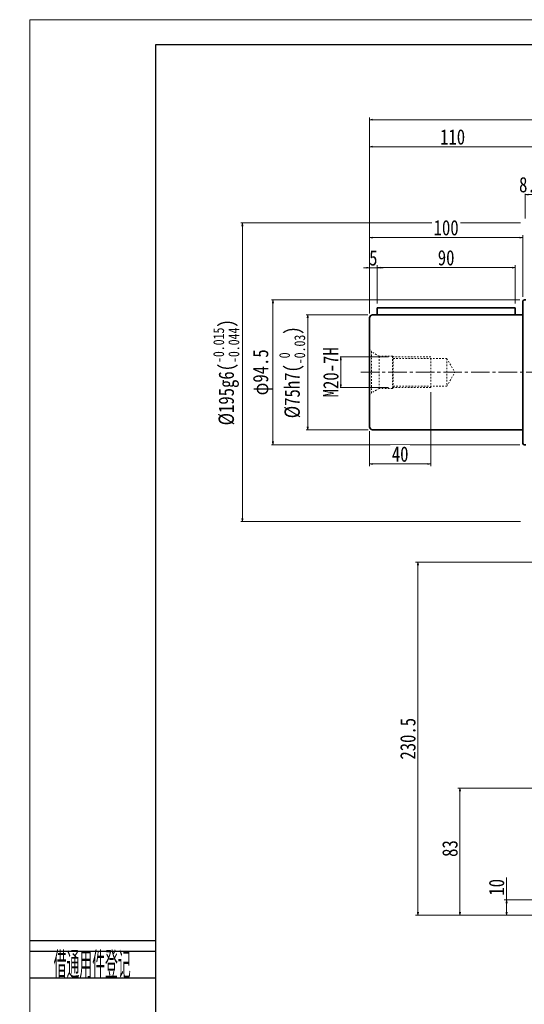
# Model space of a CAD drawing. Header units: millimetres. Extents: x -42 to 1349, y 12 to 985.
# Tile 2 of 5: x -42 to 287, y 343 to 985. Entities that reach past the tile are written whole.
import ezdxf
from ezdxf.enums import TextEntityAlignment as Align

# ---------------------------------------------------------------- set-up
doc = ezdxf.new("R2010")
doc.units = ezdxf.units.MM
doc.linetypes.add('点画线', pattern=[18, 12, -2, 2, -2])
doc.linetypes.add('虚线', pattern=[2, 1, -1])
doc.layers.add('2细线层', color=4, linetype='Continuous')
doc.layers.add('6文字层', color=3, linetype='Continuous')
for name, color, linetype, lineweight in [('中心线层', 1, '点画线', 18), ('图框_外框线', 7, 'Continuous', 18), ('尺寸线层', 3, 'Continuous', 18), ('粗实线层', 7, 'Continuous', 35), ('虚线层', 6, '虚线', 18)]:
    doc.layers.add(name, color=color, linetype=linetype, lineweight=lineweight)
doc.styles.add('PC_TEXTSTYLE', font='ISOCP.SHX', dxfattribs={"width": 0.707, "bigfont": 'GBCBIG.SHX'})
doc.styles.add('宋体', font='SimSun.ttf', dxfattribs={"width": 0.8})
doc.dimstyles.new('A水平标注$0', dxfattribs={"dimtxt": 3.5, "dimasz": 2, "dimexe": 1.5, "dimexo": 3, "dimgap": 1.1, "dimtad": 1, "dimtoh": 1, "dimdec": 4, "dimdsep": 46, "dimtxsty": '宋体', "dimblk": 'OPEN', "dimcen": 3, "dimclrd": 3, "dimclre": 3, "dimclrt": 6, "dimadec": 0, "dimazin": 0, "dimtm": 1e-09, "dimtfac": 1, "dimtdec": 4, "dimtix": 1, "dimtmove": 0, "dimatfit": 3, "dimldrblk": 'OPEN', "dimfxl": 0, "dimlwd": 13, "dimlwe": 13, "dimarcsym": 0})
doc.dimstyles.new('D直径标注φ25', dxfattribs={"dimtxt": 3.5, "dimasz": 2, "dimexe": 1, "dimexo": 3, "dimtad": 1, "dimtoh": 1, "dimdec": 1, "dimdsep": 46, "dimtxsty": '宋体', "dimblk": 'OPEN', "dimcen": 3, "dimclrd": 3, "dimclre": 3, "dimclrt": 130, "dimadec": 0, "dimazin": 0, "dimtm": 1e-09, "dimtfac": 1, "dimtdec": 1, "dimtmove": 0, "dimatfit": 0, "dimldrblk": 'OPEN', "dimfxl": 0, "dimlwd": 13, "dimlwe": 13, "dimarcsym": 0})
doc.dimstyles.new('螺孔(M8-7H)', dxfattribs={"dimtxt": 3.5, "dimasz": 2, "dimexe": 1.25, "dimexo": 3, "dimtad": 1, "dimtoh": 1, "dimdec": 4, "dimdsep": 46, "dimtxsty": '宋体', "dimblk": 'OPEN', "dimcen": 3, "dimclrd": 3, "dimclre": 3, "dimclrt": 2, "dimadec": 0, "dimazin": 0, "dimtm": 1e-09, "dimtfac": 1, "dimtdec": 4, "dimtmove": 0, "dimatfit": 3, "dimldrblk": 'OPEN', "dimfxl": 0, "dimlwd": 9, "dimlwe": 9, "dimarcsym": 0})

# ---------------------------------------------------------------- blocks, each defined once
blk = doc.blocks.new('_Open')
at = {"color": 0, "linetype": 'ByBlock', "lineweight": -2}
for p, q in [((-1, 0.17), (0, 0)), ((-1, -0.17), (0, 0)), ((0, 0), (-1, 0))]:
    blk.add_line(p, q, dxfattribs=at)
blk = doc.blocks.new('*D34')
at = {"layer": 'Defpoints', "color": 0, "transparency": 16777216}
for p in [(188.44, 792.68), (146.18, 717.68), (188.54, 717.68)]:
    blk.add_point(p, dxfattribs=at)
at = {"layer": '尺寸线层', "color": 3, "lineweight": 13, "transparency": 16777216}
for p, q in [((185.44, 792.68), (145.18, 792.68)), ((146.18, 790.68), (146.18, 719.68)), ((185.54, 717.68), (145.18, 717.68))]:
    blk.add_line(p, q, dxfattribs=at)
at = {"layer": '尺寸线层', "color": 3, "lineweight": 13, "transparency": 16777216, "xscale": 2, "yscale": 2, "zscale": 2}
for p, rotation in [((146.18, 792.68), 90), ((146.18, 717.68), 270)]:
    blk.add_blockref('_Open', p, dxfattribs=dict(at, rotation=rotation))
at = {"layer": '尺寸线层', "color": 130, "transparency": 16777216, "insert": (135.95, 755.18), "char_height": 10, "attachment_point": 5, "rotation": 90, "style": '宋体'}
blk.add_mtext('{\\A1;\\A1;%%C75h7({\\H0.707107x;\\S 0^ -0.03;})}', dxfattribs=at)
blk = doc.blocks.new('*D35')
at = {"layer": 'Defpoints', "color": 0, "transparency": 16777216}
for p in [(287.44, 802.43), (123.45, 707.93), (287.44, 707.93)]:
    blk.add_point(p, dxfattribs=at)
at = {"layer": '尺寸线层', "color": 3, "lineweight": 13, "transparency": 16777216}
for p, q in [((284.44, 802.43), (122.45, 802.43)), ((123.45, 800.43), (123.45, 709.93)), ((284.44, 707.93), (122.45, 707.93))]:
    blk.add_line(p, q, dxfattribs=at)
at = {"layer": '尺寸线层', "color": 3, "lineweight": 13, "transparency": 16777216, "xscale": 2, "yscale": 2, "zscale": 2}
for p, rotation in [((123.45, 802.43), 90), ((123.45, 707.93), 270)]:
    blk.add_blockref('_Open', p, dxfattribs=dict(at, rotation=rotation))
at = {"layer": '尺寸线层', "color": 130, "transparency": 16777216, "insert": (116.73, 755.18), "char_height": 10, "attachment_point": 5, "rotation": 90, "style": '宋体'}
blk.add_mtext('φ94.5', dxfattribs=at)
blk = doc.blocks.new('*D36')
at = {"layer": 'Defpoints', "color": 0, "transparency": 16777216}
for p in [(287.94, 852.68), (103.51, 657.68), (287.94, 657.68)]:
    blk.add_point(p, dxfattribs=at)
at = {"layer": '尺寸线层', "color": 3, "lineweight": 13, "transparency": 16777216}
for p, q in [((284.94, 852.68), (102.51, 852.68)), ((103.51, 850.68), (103.51, 659.68)), ((284.94, 657.68), (102.51, 657.68))]:
    blk.add_line(p, q, dxfattribs=at)
at = {"layer": '尺寸线层', "color": 3, "lineweight": 13, "transparency": 16777216, "xscale": 2, "yscale": 2, "zscale": 2}
for p, rotation in [((103.51, 852.68), 90), ((103.51, 657.68), 270)]:
    blk.add_blockref('_Open', p, dxfattribs=dict(at, rotation=rotation))
at = {"layer": '尺寸线层', "color": 130, "transparency": 16777216, "insert": (92.97, 755.18), "char_height": 10, "attachment_point": 5, "rotation": 90, "style": '宋体'}
blk.add_mtext('{\\A1;\\A1;%%C195g6({\\H0.707107x;\\S-0.015^ -0.044;})}', dxfattribs=at)
blk = doc.blocks.new('*D38')
at = {"layer": 'Defpoints', "color": 0, "transparency": 16777216}
for p in [(186.44, 920.04), (186.44, 790.68), (588.44, 790.68)]:
    blk.add_point(p, dxfattribs=at)
at = {"layer": '尺寸线层', "color": 3, "lineweight": 13, "transparency": 16777216}
for p, q in [((186.44, 793.68), (186.44, 921.54)), ((586.44, 920.04), (188.44, 920.04)), ((588.44, 793.68), (588.44, 921.54))]:
    blk.add_line(p, q, dxfattribs=at)
at = {"layer": '尺寸线层', "color": 3, "lineweight": 13, "transparency": 16777216, "xscale": 2, "yscale": 2, "zscale": 2, "rotation": 180}
blk.add_blockref('_Open', (186.44, 920.04), dxfattribs=at)
at = {"layer": '尺寸线层', "color": 3, "lineweight": 13, "transparency": 16777216, "xscale": 2, "yscale": 2, "zscale": 2}
blk.add_blockref('_Open', (588.44, 920.04), dxfattribs=at)
at = {"layer": '尺寸线层', "color": 6, "transparency": 16777216, "insert": (387.44, 926.43), "char_height": 10, "attachment_point": 5, "style": '宋体', "bg_fill": 3, "box_fill_scale": 1.1, "bg_fill_color": 257, "bg_fill_transparency": 0}
blk.add_mtext('402', dxfattribs=at)
blk = doc.blocks.new('*D39')
at = {"layer": 'Defpoints', "color": 0, "transparency": 16777216}
for p in [(186.44, 902.41), (296.44, 855.18), (186.44, 790.68)]:
    blk.add_point(p, dxfattribs=at)
at = {"layer": '尺寸线层', "color": 3, "lineweight": 13, "transparency": 16777216}
for p, q in [((186.44, 793.68), (186.44, 903.91)), ((294.44, 902.41), (188.44, 902.41)), ((296.44, 858.18), (296.44, 903.91))]:
    blk.add_line(p, q, dxfattribs=at)
at = {"layer": '尺寸线层', "color": 3, "lineweight": 13, "transparency": 16777216, "xscale": 2, "yscale": 2, "zscale": 2, "rotation": 180}
blk.add_blockref('_Open', (186.44, 902.41), dxfattribs=at)
at = {"layer": '尺寸线层', "color": 3, "lineweight": 13, "transparency": 16777216, "xscale": 2, "yscale": 2, "zscale": 2}
blk.add_blockref('_Open', (296.44, 902.41), dxfattribs=at)
at = {"layer": '尺寸线层', "color": 6, "transparency": 16777216, "insert": (240.66, 908.8), "char_height": 10, "attachment_point": 5, "style": '宋体', "bg_fill": 3, "box_fill_scale": 1.1, "bg_fill_color": 257, "bg_fill_transparency": 0}
blk.add_mtext('110', dxfattribs=at)
blk = doc.blocks.new('*D40')
at = {"layer": 'Defpoints', "color": 0, "transparency": 16777216}
for p in [(296.44, 855.18), (287.94, 852.68)]:
    blk.add_point(p, dxfattribs=at)
at = {"layer": '尺寸线层', "color": 3, "lineweight": 13, "transparency": 16777216}
for p, q in [((287.94, 855.68), (287.94, 872.74)), ((294.44, 871.24), (289.94, 871.24)), ((296.44, 858.18), (296.44, 872.74))]:
    blk.add_line(p, q, dxfattribs=at)
at = {"layer": '尺寸线层', "color": 3, "lineweight": 13, "transparency": 16777216, "xscale": 2, "yscale": 2, "zscale": 2, "rotation": 180}
blk.add_blockref('_Open', (287.94, 871.24), dxfattribs=at)
at = {"layer": '尺寸线层', "color": 3, "lineweight": 13, "transparency": 16777216, "xscale": 2, "yscale": 2, "zscale": 2}
blk.add_blockref('_Open', (296.44, 871.24), dxfattribs=at)
at = {"layer": '尺寸线层', "color": 6, "transparency": 16777216, "insert": (292.19, 877.63), "char_height": 10, "attachment_point": 5, "style": '宋体', "bg_fill": 3, "box_fill_scale": 1.1, "bg_fill_color": 257, "bg_fill_transparency": 0}
blk.add_mtext('8.5', dxfattribs=at)
at = {"layer": 'Defpoints', "color": 0, "transparency": 16777216}
blk.add_point((287.94, 871.24), dxfattribs=at)
blk = doc.blocks.new('*D9')
at = {"layer": 'Defpoints', "color": 0, "transparency": 16777216}
for p in [(191.44, 797.18), (186.44, 790.68)]:
    blk.add_point(p, dxfattribs=at)
at = {"layer": '尺寸线层', "color": 3, "lineweight": 13, "transparency": 16777216}
for p, q in [((184.44, 823.46), (182.44, 823.46)), ((186.44, 793.68), (186.44, 824.96)), ((191.44, 823.46), (186.44, 823.46)), ((191.44, 800.18), (191.44, 824.96)), ((193.44, 823.46), (195.44, 823.46))]:
    blk.add_line(p, q, dxfattribs=at)
at = {"layer": '尺寸线层', "color": 3, "lineweight": 13, "transparency": 16777216, "xscale": 2, "yscale": 2, "zscale": 2}
blk.add_blockref('_Open', (186.44, 823.46), dxfattribs=at)
at = {"layer": '尺寸线层', "color": 3, "lineweight": 13, "transparency": 16777216, "xscale": 2, "yscale": 2, "zscale": 2, "rotation": 180}
blk.add_blockref('_Open', (191.44, 823.46), dxfattribs=at)
at = {"layer": '尺寸线层', "color": 6, "transparency": 16777216, "insert": (188.94, 829.79), "char_height": 10, "attachment_point": 5, "style": '宋体', "bg_fill": 3, "box_fill_scale": 1.1, "bg_fill_color": 257, "bg_fill_transparency": 0}
blk.add_mtext('5', dxfattribs=at)
at = {"layer": 'Defpoints', "color": 0, "transparency": 16777216}
blk.add_point((186.44, 823.46), dxfattribs=at)
blk = doc.blocks.new('*D10')
at = {"layer": 'Defpoints', "color": 0, "transparency": 16777216}
for p in [(281.44, 823.54), (191.44, 797.18), (281.44, 797.18)]:
    blk.add_point(p, dxfattribs=at)
at = {"layer": '尺寸线层', "color": 3, "lineweight": 13, "transparency": 16777216}
for p, q in [((191.44, 800.18), (191.44, 825.04)), ((193.44, 823.54), (279.44, 823.54)), ((281.44, 800.18), (281.44, 825.04))]:
    blk.add_line(p, q, dxfattribs=at)
at = {"layer": '尺寸线层', "color": 3, "lineweight": 13, "transparency": 16777216, "xscale": 2, "yscale": 2, "zscale": 2, "rotation": 180}
blk.add_blockref('_Open', (191.44, 823.54), dxfattribs=at)
at = {"layer": '尺寸线层', "color": 3, "lineweight": 13, "transparency": 16777216, "xscale": 2, "yscale": 2, "zscale": 2}
blk.add_blockref('_Open', (281.44, 823.54), dxfattribs=at)
at = {"layer": '尺寸线层', "color": 6, "transparency": 16777216, "insert": (236.44, 829.93), "char_height": 10, "attachment_point": 5, "style": '宋体', "bg_fill": 3, "box_fill_scale": 1.1, "bg_fill_color": 257, "bg_fill_transparency": 0}
blk.add_mtext('90', dxfattribs=at)
blk = doc.blocks.new('*D11')
at = {"layer": 'Defpoints', "color": 0, "transparency": 16777216}
for p in [(186.44, 843.13), (286.44, 801.43), (186.44, 790.68)]:
    blk.add_point(p, dxfattribs=at)
at = {"layer": '尺寸线层', "color": 3, "lineweight": 13, "transparency": 16777216}
for p, q in [((186.44, 793.68), (186.44, 844.63)), ((284.44, 843.13), (188.44, 843.13)), ((286.44, 804.43), (286.44, 844.63))]:
    blk.add_line(p, q, dxfattribs=at)
at = {"layer": '尺寸线层', "color": 3, "lineweight": 13, "transparency": 16777216, "xscale": 2, "yscale": 2, "zscale": 2, "rotation": 180}
blk.add_blockref('_Open', (186.44, 843.13), dxfattribs=at)
at = {"layer": '尺寸线层', "color": 3, "lineweight": 13, "transparency": 16777216, "xscale": 2, "yscale": 2, "zscale": 2}
blk.add_blockref('_Open', (286.44, 843.13), dxfattribs=at)
at = {"layer": '尺寸线层', "color": 6, "transparency": 16777216, "insert": (236.44, 849.52), "char_height": 10, "attachment_point": 5, "style": '宋体', "bg_fill": 3, "box_fill_scale": 1.1, "bg_fill_color": 257, "bg_fill_transparency": 0}
blk.add_mtext('100', dxfattribs=at)
blk = doc.blocks.new('2344fdffg')
at = {"layer": '中心线层', "linetype": '点画线', "lineweight": 18}
blk.add_line((60.33, 0), (-5.25, 0), dxfattribs=at)
at = {"layer": '虚线层'}
for p, q in [((0, -15.65), (0, 15.65)), ((0, 15.65), (1.26, 13.47)), ((6.4, 10.5), (1.26, 13.47)), ((1.26, -13.47), (1.26, 13.47)), ((15, 10.5), (6.4, 10.5)), ((6.4, -10.5), (6.4, 10.5)), ((15.5, 10), (15, 10.5)), ((15, -10.5), (15, 10.5)), ((40, 10), (15.5, 10)), ((15.5, -10), (15.5, 10)), ((15.5, 9), (50.5, 9)), ((40, -10), (40, 10)), ((50.5, 9), (50.5, -9)), ((50.5, 9), (55.7, 0)), ((50.5, -9), (55.7, 0)), ((6.4, -10.5), (1.26, -13.47)), ((15, -10.5), (6.4, -10.5)), ((15.5, -10), (15, -10.5)), ((50.5, -9), (15.5, -9)), ((40, -10), (15.5, -10)), ((0, -15.65), (1.26, -13.47))]:
    blk.add_line(p, q, dxfattribs=at)
blk = doc.blocks.new('*D12')
at = {"layer": 'Defpoints', "color": 0, "transparency": 16777216}
for p in [(201.94, 765.18), (201.94, 745.18)]:
    blk.add_point(p, dxfattribs=at)
at = {"layer": '尺寸线层', "color": 3, "lineweight": 9, "transparency": 16777216}
for p, q in [((198.94, 765.18), (166.41, 765.18)), ((167.66, 763.18), (167.66, 747.18)), ((198.94, 745.18), (166.41, 745.18))]:
    blk.add_line(p, q, dxfattribs=at)
at = {"layer": '尺寸线层', "color": 3, "lineweight": 9, "transparency": 16777216, "xscale": 2, "yscale": 2, "zscale": 2}
for p, rotation in [((167.66, 765.18), 90), ((167.66, 745.18), 270)]:
    blk.add_blockref('_Open', p, dxfattribs=dict(at, rotation=rotation))
at = {"layer": '尺寸线层', "color": 2, "transparency": 16777216, "insert": (161.27, 755.18), "char_height": 10, "attachment_point": 5, "rotation": 90, "style": '宋体', "bg_fill": 3, "box_fill_scale": 1.1, "bg_fill_color": 257, "bg_fill_transparency": 0}
blk.add_mtext('M20-7H', dxfattribs=at)
at = {"layer": 'Defpoints', "color": 0, "transparency": 16777216}
blk.add_point((167.66, 745.18), dxfattribs=at)
blk = doc.blocks.new('*D13')
at = {"layer": 'Defpoints', "color": 0, "transparency": 16777216}
for p in [(226.44, 745.18), (186.44, 719.68), (226.44, 695.35)]:
    blk.add_point(p, dxfattribs=at)
at = {"layer": '尺寸线层', "color": 3, "lineweight": 13, "transparency": 16777216}
for p, q in [((226.44, 742.18), (226.44, 693.85)), ((186.44, 716.68), (186.44, 693.85)), ((188.44, 695.35), (224.44, 695.35))]:
    blk.add_line(p, q, dxfattribs=at)
at = {"layer": '尺寸线层', "color": 3, "lineweight": 13, "transparency": 16777216, "xscale": 2, "yscale": 2, "zscale": 2, "rotation": 180}
blk.add_blockref('_Open', (186.44, 695.35), dxfattribs=at)
at = {"layer": '尺寸线层', "color": 3, "lineweight": 13, "transparency": 16777216, "xscale": 2, "yscale": 2, "zscale": 2}
blk.add_blockref('_Open', (226.44, 695.35), dxfattribs=at)
at = {"layer": '尺寸线层', "color": 6, "transparency": 16777216, "insert": (206.44, 701.74), "char_height": 10, "attachment_point": 5, "style": '宋体', "bg_fill": 3, "box_fill_scale": 1.1, "bg_fill_color": 257, "bg_fill_transparency": 0}
blk.add_mtext('40', dxfattribs=at)
blk = doc.blocks.new('*D45')
at = {"layer": 'Defpoints', "color": 0, "transparency": 16777216}
for p in [(330.29, 410.68), (275.88, 400.68), (323.25, 400.68)]:
    blk.add_point(p, dxfattribs=at)
at = {"layer": '尺寸线层', "color": 3, "lineweight": 13, "transparency": 16777216}
for p, q in [((275.88, 410.68), (275.88, 425.25)), ((327.29, 410.68), (274.38, 410.68)), ((275.88, 402.68), (275.88, 408.68)), ((320.25, 400.68), (274.38, 400.68))]:
    blk.add_line(p, q, dxfattribs=at)
at = {"layer": '尺寸线层', "color": 3, "lineweight": 13, "transparency": 16777216, "xscale": 2, "yscale": 2, "zscale": 2}
for p, rotation in [((275.88, 410.68), 90), ((275.88, 400.68), 270)]:
    blk.add_blockref('_Open', p, dxfattribs=dict(at, rotation=rotation))
at = {"layer": '尺寸线层', "color": 6, "transparency": 16777216, "insert": (269.38, 418.96), "char_height": 10, "attachment_point": 5, "rotation": 90, "style": '宋体', "bg_fill": 3, "box_fill_scale": 1.1, "bg_fill_color": 256, "bg_fill_true_color": 13158600, "bg_fill_transparency": 0}
blk.add_mtext('10', dxfattribs=at)
blk = doc.blocks.new('*D46')
at = {"layer": 'Defpoints', "color": 0, "transparency": 16777216}
for p in [(369.94, 483.68), (245.47, 400.68), (323.25, 400.68)]:
    blk.add_point(p, dxfattribs=at)
at = {"layer": '尺寸线层', "color": 3, "lineweight": 13, "transparency": 16777216}
for p, q in [((366.94, 483.68), (243.97, 483.68)), ((245.47, 481.68), (245.47, 402.68)), ((320.25, 400.68), (243.97, 400.68))]:
    blk.add_line(p, q, dxfattribs=at)
at = {"layer": '尺寸线层', "color": 3, "lineweight": 13, "transparency": 16777216, "xscale": 2, "yscale": 2, "zscale": 2}
for p, rotation in [((245.47, 483.68), 90), ((245.47, 400.68), 270)]:
    blk.add_blockref('_Open', p, dxfattribs=dict(at, rotation=rotation))
at = {"layer": '尺寸线层', "color": 6, "transparency": 16777216, "insert": (238.97, 444.25), "char_height": 10, "attachment_point": 5, "rotation": 90, "style": '宋体', "bg_fill": 3, "box_fill_scale": 1.1, "bg_fill_color": 256, "bg_fill_true_color": 13158600, "bg_fill_transparency": 0}
blk.add_mtext('83', dxfattribs=at)
blk = doc.blocks.new('*D50')
at = {"layer": 'Defpoints', "color": 0, "transparency": 16777216}
for p in [(218.02, 631.18), (297.94, 631.18), (297.94, 400.68)]:
    blk.add_point(p, dxfattribs=at)
at = {"layer": '尺寸线层', "color": 3, "lineweight": 13, "transparency": 16777216}
for p, q in [((294.94, 631.18), (216.52, 631.18)), ((218.02, 402.68), (218.02, 629.18)), ((294.94, 400.68), (216.52, 400.68))]:
    blk.add_line(p, q, dxfattribs=at)
at = {"layer": '尺寸线层', "color": 3, "lineweight": 13, "transparency": 16777216, "xscale": 2, "yscale": 2, "zscale": 2}
for p, rotation in [((218.02, 631.18), 90), ((218.02, 400.68), 270)]:
    blk.add_blockref('_Open', p, dxfattribs=dict(at, rotation=rotation))
at = {"layer": '尺寸线层', "color": 6, "transparency": 16777216, "insert": (211.52, 515.93), "char_height": 10, "attachment_point": 5, "rotation": 90, "style": '宋体'}
blk.add_mtext('230.5', dxfattribs=at)

msp = doc.modelspace()

# ---------------------------------------------------------------- linework, layer by layer
at = {"layer": '2细线层'}
for p, q in [((-34.82221, 384.23705), (46.769, 384.23705)), ((-34.82221, 377.2669), (46.769, 377.2669)), ((-34.82221, 359.84152), (46.769, 359.84152))]:
    msp.add_line(p, q, dxfattribs=at)
at = {"layer": '中心线层'}
msp.add_line((180.68622, 755.18136), (594.18622, 755.18136), dxfattribs=at)
at = {"layer": '粗实线层'}
for p, q in [((286.43622, 708.93136), (286.43622, 801.43136)), ((288.43622, 802.43136), (287.43622, 802.43136)), ((188.43622, 717.68136), (286.43622, 717.68136)), ((288.43622, 707.93136), (287.43622, 707.93136))]:
    msp.add_line(p, q, dxfattribs=at)
for centre, radius, start, end in [((287.43622, 801.43136), 1, 90.00000041, 180.00000041), ((188.43622, 719.68136), 2, 180, 270), ((287.43622, 708.93136), 1, 180, 270)]:
    msp.add_arc(centre, radius, start, end, dxfattribs=at)

# ---------------------------------------------------------------- block references
msp.add_blockref('2344fdffg', (186.43622, 755.18136), dxfattribs=at)

# ---------------------------------------------------------------- texts
at = {"layer": '6文字层', "color": 3, "style": 'PC_TEXTSTYLE', "width": 0.667}
msp.add_text('借通用件登记', height=17.425379, dxfattribs=at).set_placement((5.53095, 369.01627), align=Align.MIDDLE)

# ---------------------------------------------------------------- dimensions: what is measured, and where the dimension line sits
at = {"layer": '尺寸线层'}
for base, p1, p2, text, override, picture, middle in [((103.51297, 657.68136), (287.93622, 852.68136), (287.93622, 657.68136), '{\\A1;\\A1;%%C195g6({\\H0.707107x;\\S-0.015^ -0.044;})}', {"dimtxt": 10, "dimgap": 1.5, "dimpost": 'φ<>', "dimtp": -0.015, "dimtm": 0.044, "dimtdec": 3, "dimtfill": 0}, '*D36', (103.51297, 755.18136)), ((146.17542, 717.68136), (188.43622, 792.68136), (188.53818, 717.68136), '{\\A1;\\A1;%%C75h7({\\H0.707107x;\\S 0^ -0.03;})}', {"dimtxt": 10, "dimgap": 1.5, "dimpost": 'φ<>', "dimtp": 0, "dimtm": 0.03, "dimtdec": 2, "dimtfill": 0, "dimtzin": 8}, '*D34', (146.17542, 755.18136))]:
    dim = msp.add_linear_dim(base=base, p1=p1, p2=p2, angle=270, text=text, dimstyle='D直径标注φ25', override=override, dxfattribs=at)
    dim.commit()
    dim.dimension.update_dxf_attribs({"geometry": picture, "text_midpoint": middle, "dimtype": 160})
dim = msp.add_linear_dim(base=(123.45276, 707.93136), p1=(287.43622, 802.43136), p2=(287.43622, 707.93136), angle=270, dimstyle='D直径标注φ25', override={"dimtxt": 10, "dimgap": 1.5, "dimpost": 'φ<>', "dimtfill": 0}, dxfattribs=at)
dim.commit()
dim.dimension.update_dxf_attribs({"geometry": '*D35', "text_midpoint": (123.45276, 755.18136), "dimtype": 160})

# ---------------------------------------------------------------- next in the draw order: dimensions: what is measured, and where the dimension line sits
dim = msp.add_linear_dim(base=(186.43622, 920.04354), p1=(588.43622, 790.68136), p2=(186.43622, 790.68136), dimstyle='A水平标注$0', override={"dimtxt": 10, "dimgap": 1.5, "dimblk": 'Open', "dimtfill": 1, "dimtfillclr": 256}, dxfattribs=at)
dim.commit()
dim.dimension.update_dxf_attribs({"geometry": '*D38', "text_midpoint": (387.43622, 920.04354), "dimtype": 160})

# ---------------------------------------------------------------- next in the draw order: dimensions: what is measured, and where the dimension line sits
dim = msp.add_linear_dim(base=(186.43622, 902.41205), p1=(296.43622, 855.18136), p2=(186.43622, 790.68358), dimstyle='A水平标注$0', override={"dimtxt": 10, "dimgap": 1.5, "dimblk": 'Open', "dimtfill": 1, "dimtfillclr": 256}, dxfattribs=at)
dim.commit()
dim.dimension.update_dxf_attribs({"geometry": '*D39', "text_midpoint": (240.66431, 902.41205), "dimtype": 160})

# ---------------------------------------------------------------- next in the draw order: linework, layer by layer
at = {"layer": '粗实线层'}
for p, q in [((191.43622, 797.18136), (191.43622, 792.68136)), ((191.43622, 797.18136), (281.43622, 797.18136)), ((281.43622, 797.18136), (281.43622, 792.68136)), ((286.43622, 792.68136), (188.43622, 792.68136)), ((186.43622, 790.68136), (186.43622, 719.68136))]:
    msp.add_line(p, q, dxfattribs=at)
msp.add_arc((188.43622, 790.68136), 2, 90.00000002, 180.00000002, dxfattribs=at)

# ---------------------------------------------------------------- next in the draw order: dimensions: what is measured, and where the dimension line sits
at = {"layer": '尺寸线层'}
dim = msp.add_linear_dim(base=(287.93622, 871.24154), p1=(296.43622, 855.18136), p2=(287.93622, 852.68136), dimstyle='A水平标注$0', override={"dimtxt": 10, "dimgap": 1.5, "dimblk": 'Open', "dimtfill": 1, "dimtfillclr": 256}, dxfattribs=at)
dim.commit()
dim.dimension.update_dxf_attribs({"geometry": '*D40', "text_midpoint": (292.18622, 871.24154), "dimtype": 160})

# ---------------------------------------------------------------- next in the draw order: dimensions: what is measured, and where the dimension line sits
dim = msp.add_linear_dim(base=(186.43622, 823.45559), p1=(191.43622, 797.18136), p2=(186.43622, 790.68136), dimstyle='A水平标注$0', override={"dimtxt": 10, "dimgap": 1.5, "dimblk": 'Open', "dimtfill": 1, "dimtfillclr": 256}, dxfattribs=at)
dim.commit()
dim.dimension.update_dxf_attribs({"geometry": '*D9', "text_midpoint": (188.93622, 823.45559), "dimtype": 160})
dim = msp.add_linear_dim(base=(167.65788, 745.18136), p1=(201.93622, 765.18136), p2=(201.93622, 745.18136), angle=270, dimstyle='螺孔(M8-7H)', override={"dimtxt": 10, "dimgap": 1.5, "dimpost": 'M<>-7H'}, dxfattribs=at)
dim.commit()
dim.dimension.update_dxf_attribs({"geometry": '*D12', "text_midpoint": (167.65788, 755.18136), "dimtype": 160})

# ---------------------------------------------------------------- next in the draw order: dimensions: what is measured, and where the dimension line sits
for base, p1, p2, picture, middle in [((281.43622, 823.5386), (191.43622, 797.18136), (281.43622, 797.18136), '*D10', (236.43622, 823.5386)), ((226.43622, 695.35178), (186.43622, 719.68136), (226.43622, 745.18136), '*D13', (206.43622, 695.35178))]:
    dim = msp.add_linear_dim(base=base, p1=p1, p2=p2, dimstyle='A水平标注$0', override={"dimtxt": 10, "dimgap": 1.5, "dimblk": 'Open', "dimtfill": 1, "dimtfillclr": 256}, dxfattribs=at)
    dim.commit()
    dim.dimension.update_dxf_attribs({"geometry": picture, "text_midpoint": middle, "dimtype": 160})

# ---------------------------------------------------------------- next in the draw order: dimensions: what is measured, and where the dimension line sits
dim = msp.add_linear_dim(base=(186.43622, 843.13305), p1=(286.43622, 801.43136), p2=(186.43622, 790.68136), dimstyle='A水平标注$0', override={"dimtxt": 10, "dimgap": 1.5, "dimblk": 'Open', "dimtfill": 1, "dimtfillclr": 256}, dxfattribs=at)
dim.commit()
dim.dimension.update_dxf_attribs({"geometry": '*D11', "text_midpoint": (236.43622, 843.13305), "dimtype": 160})

# ---------------------------------------------------------------- next in the draw order: linework, layer by layer
at = {"layer": '图框_外框线', "color": 3}
msp.add_lwpolyline([(-35.13557, 12.37841), (1340.86129, 12.37841), (1340.86129, 985.40476), (-35.13557, 985.40476)], close=True, dxfattribs=at)
at = {"layer": '图框_外框线', "color": 3, "lineweight": 25}
msp.add_lwpolyline([(46.769, 28.75932), (1324.48038, 28.75932), (1324.48038, 969.02385), (46.769, 969.02385)], close=True, dxfattribs=at)

# ---------------------------------------------------------------- next in the draw order: dimensions: what is measured, and where the dimension line sits
at = {"layer": '尺寸线层'}
dim = msp.add_linear_dim(base=(275.88251, 400.68136), p1=(330.29099, 410.68136), p2=(323.24575, 400.68136), angle=90, dimstyle='A水平标注$0', override={"dimtxt": 10, "dimgap": 1.5, "dimtoh": 0, "dimblk": 'Open', "dimtfill": 1, "dimtfillclr": 256}, dxfattribs=at)
dim.commit()
dim.dimension.update_dxf_attribs({"geometry": '*D45', "text_midpoint": (275.88251, 418.96348), "dimtype": 160})

# ---------------------------------------------------------------- next in the draw order: dimensions: what is measured, and where the dimension line sits
dim = msp.add_linear_dim(base=(245.47425, 400.68136), p1=(369.94099, 483.68136), p2=(323.24575, 400.68136), angle=90, dimstyle='A水平标注$0', override={"dimtxt": 10, "dimgap": 1.5, "dimblk": 'Open', "dimtfill": 1, "dimtfillclr": 256}, dxfattribs=at)
dim.commit()
dim.dimension.update_dxf_attribs({"geometry": '*D46', "text_midpoint": (245.47425, 444.25344), "dimtype": 160})

# ---------------------------------------------------------------- next in the draw order: dimensions: what is measured, and where the dimension line sits
dim = msp.add_linear_dim(base=(218.01545, 631.18136), p1=(297.94099, 400.68136), p2=(297.94099, 631.18136), angle=90, dimstyle='A水平标注$0', override={"dimtxt": 10, "dimgap": 1.5, "dimtfill": 0}, dxfattribs=at)
dim.commit()
dim.dimension.update_dxf_attribs({"geometry": '*D50', "text_midpoint": (211.51545, 515.93136)})

doc.saveas('drawing.dxf')
